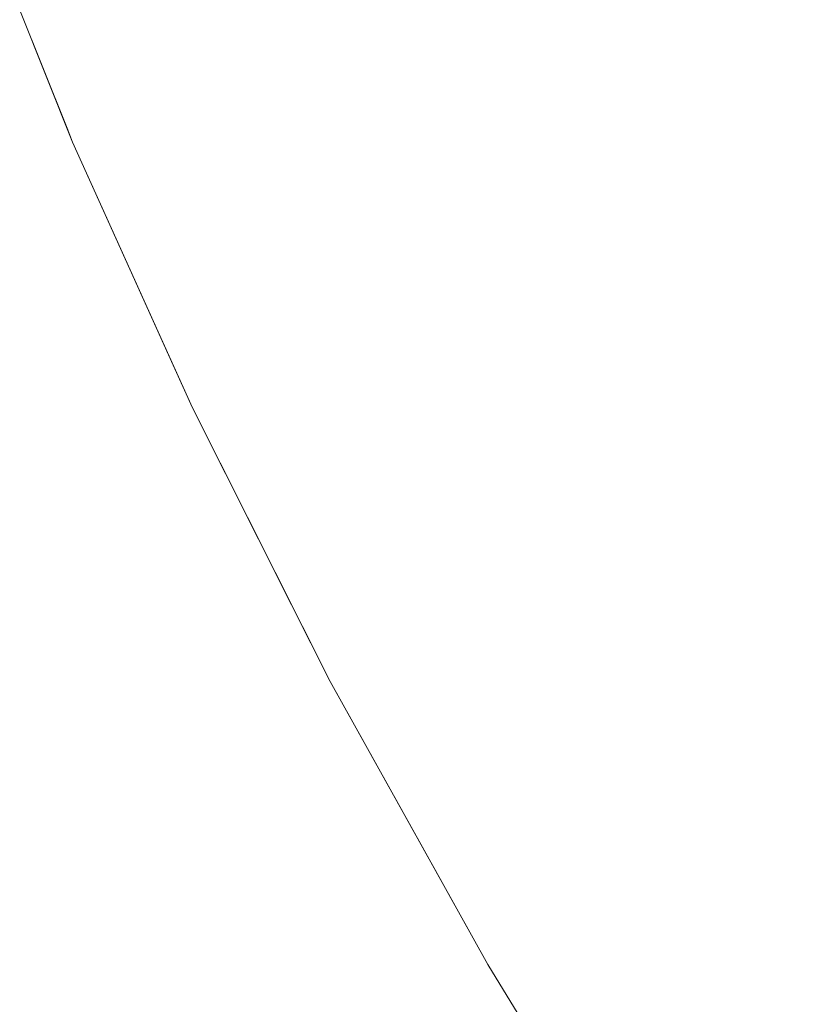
# Model space of a CAD drawing. Header units: centimetres. Extents: x -62 to 63, y 4 to 6.
# Tile 8 of 256: x -62.08317 to -62.07715, y 4.27575 to 4.28332. Entities that reach past the tile are written whole.
import ezdxf

# ---------------------------------------------------------------- set-up
doc = ezdxf.new("R2010")
doc.units = ezdxf.units.CM
doc.header["$LTSCALE"] = 2.54
doc.layers.add('Lucido design-1', color=7, linetype='Continuous')

# ---------------------------------------------------------------- blocks, each defined once
blk = doc.blocks.new('Gruppo-4-1')
at = {"color": 7, "linetype": 'Continuous', "lineweight": 9}
for points, invisible_edges in [([(-62.0773426, 4.2829005, -2276.3005536), (-62.077706, 4.2837816, -2276.3005536), (-62.078453, 4.2837273, -2276.3020649), (-62.0780884, 4.2828433, -2276.3020649)], 15), ([(-62.0780884, 4.2828433, -2276.9422751), (-62.078453, 4.2837273, -2276.9422751), (-62.077706, 4.2837816, -2276.9437864), (-62.0773426, 4.2829005, -2276.9437864)], 15), ([(-62.0765442, 4.2829616, -2276.29905), (-62.0769063, 4.2838397, -2276.29905), (-62.077706, 4.2837816, -2276.3005536), (-62.0773426, 4.2829005, -2276.3005536)], 15), ([(-62.0773426, 4.2829005, -2276.9437864), (-62.077706, 4.2837816, -2276.9437864), (-62.0769063, 4.2838397, -2276.94529), (-62.0765442, 4.2829616, -2276.94529)], 15), ([(-62.0780884, 4.2828433, -2276.3020649), (-62.078453, 4.2837273, -2276.3020649), (-62.0791469, 4.2836769, -2276.3035833), (-62.0787812, 4.2827902, -2276.3035833)], 15), ([(-62.0787812, 4.2827902, -2276.9407566), (-62.0791469, 4.2836769, -2276.9407566), (-62.078453, 4.2837273, -2276.9422751), (-62.0780884, 4.2828433, -2276.9422751)], 15), ([(-62.0794203, 4.2827412, -2276.3051085), (-62.0797871, 4.2836305, -2276.3051085), (-62.0803732, 4.2835879, -2276.3066398), (-62.0800055, 4.2826964, -2276.3066398)], 15), ([(-62.0800055, 4.2826964, -2276.9377002), (-62.0803732, 4.2835879, -2276.9377002), (-62.0797871, 4.2836305, -2276.9392315), (-62.0794203, 4.2827412, -2276.9392315)], 15), ([(-62.0787812, 4.2827902, -2276.3035833), (-62.0791469, 4.2836769, -2276.3035833), (-62.0797871, 4.2836305, -2276.3051085), (-62.0794203, 4.2827412, -2276.3051085)], 15), ([(-62.0794203, 4.2827412, -2276.9392315), (-62.0797871, 4.2836305, -2276.9392315), (-62.0791469, 4.2836769, -2276.9407566), (-62.0787812, 4.2827902, -2276.9407566)], 15), ([(-62.0800055, 4.2826964, -2276.3066398), (-62.0803732, 4.2835879, -2276.3066398), (-62.0809048, 4.2835493, -2276.3081767), (-62.0805362, 4.2826557, -2276.3081767)], 15), ([(-62.0805362, 4.2826557, -2276.9361633), (-62.0809048, 4.2835493, -2276.9361633), (-62.0803732, 4.2835879, -2276.9377002), (-62.0800055, 4.2826964, -2276.9377002)], 15), ([(-62.0814329, 4.282587, -2276.3112651), (-62.0818028, 4.2834841, -2276.3112651), (-62.0821687, 4.2834575, -2276.3128155), (-62.0817981, 4.282559, -2276.3128155)], 15), ([(-62.0817981, 4.282559, -2276.9315244), (-62.0821687, 4.2834575, -2276.9315244), (-62.0818028, 4.2834841, -2276.9330749), (-62.0814329, 4.282587, -2276.9330749)], 15), ([(-62.0810121, 4.2826192, -2276.3097186), (-62.0813814, 4.2835147, -2276.3097186), (-62.0818028, 4.2834841, -2276.3112651), (-62.0814329, 4.282587, -2276.3112651)], 15), ([(-62.0814329, 4.282587, -2276.9330749), (-62.0818028, 4.2834841, -2276.9330749), (-62.0813814, 4.2835147, -2276.9346213), (-62.0810121, 4.2826192, -2276.9346213)], 15), ([(-62.0805362, 4.2826557, -2276.3081767), (-62.0809048, 4.2835493, -2276.3081767), (-62.0813814, 4.2835147, -2276.3097186), (-62.0810121, 4.2826192, -2276.3097186)], 15), ([(-62.0810121, 4.2826192, -2276.9346213), (-62.0813814, 4.2835147, -2276.9346213), (-62.0809048, 4.2835493, -2276.9361633), (-62.0805362, 4.2826557, -2276.9361633)], 15), ([(-62.0825586, 4.2825007, -2276.317485), (-62.0829303, 4.2834022, -2276.317485), (-62.0830717, 4.2833919, -2276.3190457), (-62.0826997, 4.2824899, -2276.3190457)], 15), ([(-62.0826997, 4.2824899, -2276.9252942), (-62.0830717, 4.2833919, -2276.9252942), (-62.0829303, 4.2834022, -2276.9268549), (-62.0825586, 4.2825007, -2276.9268549)], 15), ([(-62.0823612, 4.2825159, -2276.3159261), (-62.0827326, 4.2834165, -2276.3159261), (-62.0829303, 4.2834022, -2276.317485), (-62.0825586, 4.2825007, -2276.317485)], 15), ([(-62.0825586, 4.2825007, -2276.9268549), (-62.0829303, 4.2834022, -2276.9268549), (-62.0827326, 4.2834165, -2276.9284139), (-62.0823612, 4.2825159, -2276.9284139)], 15), ([(-62.0821076, 4.2825353, -2276.3143694), (-62.0824787, 4.283435, -2276.3143694), (-62.0827326, 4.2834165, -2276.3159261), (-62.0823612, 4.2825159, -2276.3159261)], 15), ([(-62.0823612, 4.2825159, -2276.9284139), (-62.0827326, 4.2834165, -2276.9284139), (-62.0824787, 4.283435, -2276.9299706), (-62.0821076, 4.2825353, -2276.9299706)], 15), ([(-62.0817981, 4.282559, -2276.3128155), (-62.0821687, 4.2834575, -2276.3128155), (-62.0824787, 4.283435, -2276.3143694), (-62.0821076, 4.2825353, -2276.3143694)], 15), ([(-62.0821076, 4.2825353, -2276.9299706), (-62.0824787, 4.283435, -2276.9299706), (-62.0821687, 4.2834575, -2276.9315244), (-62.0817981, 4.282559, -2276.9315244)], 15), ([(-62.0827844, 4.2824834, -2276.3206076), (-62.0831565, 4.2833858, -2276.3206076), (-62.0831744, 4.2833879, -2276.32217), (-62.0828105, 4.2824821, -2276.32217)], 11), ([(-62.0828105, 4.2824821, -2276.32217), (-62.0831744, 4.2833879, -2276.32217), (-62.0831744, 4.2833879, -2276.92217), (-62.0827676, 4.2823753, -2276.92217)], 10), ([(-62.0827676, 4.2823753, -2276.92217), (-62.0831744, 4.2833879, -2276.92217), (-62.0831565, 4.2833858, -2276.9237324), (-62.0827844, 4.2824834, -2276.9237324)], 14), ([(-62.0826997, 4.2824899, -2276.3190457), (-62.0830717, 4.2833919, -2276.3190457), (-62.0831565, 4.2833858, -2276.3206076), (-62.0827844, 4.2824834, -2276.3206076)], 15), ([(-62.0827844, 4.2824834, -2276.9237324), (-62.0831565, 4.2833858, -2276.9237324), (-62.0830717, 4.2833919, -2276.9252942), (-62.0826997, 4.2824899, -2276.9252942)], 15), ([(-62.0773426, 4.2829005, -2276.3005536), (-62.0769572, 4.282014, -2276.3005536), (-62.0761602, 4.2820783, -2276.29905), (-62.0765442, 4.2829616, -2276.29905)], 15), ([(-62.0765442, 4.2829616, -2276.94529), (-62.0761602, 4.2820783, -2276.94529), (-62.0769572, 4.282014, -2276.9437864), (-62.0773426, 4.2829005, -2276.9437864)], 15), ([(-62.0780884, 4.2828433, -2276.3020649), (-62.0777017, 4.2819539, -2276.3020649), (-62.0769572, 4.282014, -2276.3005536), (-62.0773426, 4.2829005, -2276.3005536)], 15), ([(-62.0773426, 4.2829005, -2276.9437864), (-62.0769572, 4.282014, -2276.9437864), (-62.0777017, 4.2819539, -2276.9422751), (-62.0780884, 4.2828433, -2276.9422751)], 15), ([(-62.0787812, 4.2827902, -2276.3035833), (-62.0783933, 4.2818981, -2276.3035833), (-62.0777017, 4.2819539, -2276.3020649), (-62.0780884, 4.2828433, -2276.3020649)], 15), ([(-62.0780884, 4.2828433, -2276.9422751), (-62.0777017, 4.2819539, -2276.9422751), (-62.0783933, 4.2818981, -2276.9407566), (-62.0787812, 4.2827902, -2276.9407566)], 15), ([(-62.0800055, 4.2826964, -2276.3066398), (-62.0796156, 4.2817995, -2276.3066398), (-62.0790314, 4.2818466, -2276.3051085), (-62.0794203, 4.2827412, -2276.3051085)], 15), ([(-62.0794203, 4.2827412, -2276.9392315), (-62.0790314, 4.2818466, -2276.9392315), (-62.0796156, 4.2817995, -2276.9377002), (-62.0800055, 4.2826964, -2276.9377002)], 15), ([(-62.0794203, 4.2827412, -2276.3051085), (-62.0790314, 4.2818466, -2276.3051085), (-62.0783933, 4.2818981, -2276.3035833), (-62.0787812, 4.2827902, -2276.3035833)], 15), ([(-62.0787812, 4.2827902, -2276.9407566), (-62.0783933, 4.2818981, -2276.9407566), (-62.0790314, 4.2818466, -2276.9392315), (-62.0794203, 4.2827412, -2276.9392315)], 15), ([(-62.0810121, 4.2826192, -2276.3097186), (-62.0806205, 4.2817184, -2276.3097186), (-62.0801454, 4.2817567, -2276.3081767), (-62.0805362, 4.2826557, -2276.3081767)], 15), ([(-62.0805362, 4.2826557, -2276.9361633), (-62.0801454, 4.2817567, -2276.9361633), (-62.0806205, 4.2817184, -2276.9346213), (-62.0810121, 4.2826192, -2276.9346213)], 15), ([(-62.0805362, 4.2826557, -2276.3081767), (-62.0801454, 4.2817567, -2276.3081767), (-62.0796156, 4.2817995, -2276.3066398), (-62.0800055, 4.2826964, -2276.3066398)], 15), ([(-62.0800055, 4.2826964, -2276.9377002), (-62.0796156, 4.2817995, -2276.9377002), (-62.0801454, 4.2817567, -2276.9361633), (-62.0805362, 4.2826557, -2276.9361633)], 15), ([(-62.0817981, 4.282559, -2276.3128155), (-62.0814051, 4.2816551, -2276.3128155), (-62.0810405, 4.2816845, -2276.3112651), (-62.0814329, 4.282587, -2276.3112651)], 15), ([(-62.0814329, 4.282587, -2276.9330749), (-62.0810405, 4.2816845, -2276.9330749), (-62.0814051, 4.2816551, -2276.9315244), (-62.0817981, 4.282559, -2276.9315244)], 15), ([(-62.0814329, 4.282587, -2276.3112651), (-62.0810405, 4.2816845, -2276.3112651), (-62.0806205, 4.2817184, -2276.3097186), (-62.0810121, 4.2826192, -2276.3097186)], 15), ([(-62.0810121, 4.2826192, -2276.9346213), (-62.0806205, 4.2817184, -2276.9346213), (-62.0810405, 4.2816845, -2276.9330749), (-62.0814329, 4.282587, -2276.9330749)], 15), ([(-62.0826997, 4.2824899, -2276.3190457), (-62.0823051, 4.2815824, -2276.3190457), (-62.0821643, 4.2815938, -2276.317485), (-62.0825586, 4.2825007, -2276.317485)], 15), ([(-62.0825586, 4.2825007, -2276.9268549), (-62.0821643, 4.2815938, -2276.9268549), (-62.0823051, 4.2815824, -2276.9252942), (-62.0826997, 4.2824899, -2276.9252942)], 15), ([(-62.0825586, 4.2825007, -2276.317485), (-62.0821643, 4.2815938, -2276.317485), (-62.0819672, 4.2816097, -2276.3159261), (-62.0823612, 4.2825159, -2276.3159261)], 15), ([(-62.0823612, 4.2825159, -2276.9284139), (-62.0819672, 4.2816097, -2276.9284139), (-62.0821643, 4.2815938, -2276.9268549), (-62.0825586, 4.2825007, -2276.9268549)], 15), ([(-62.0823612, 4.2825159, -2276.3159261), (-62.0819672, 4.2816097, -2276.3159261), (-62.0817141, 4.2816301, -2276.3143694), (-62.0821076, 4.2825353, -2276.3143694)], 15), ([(-62.0821076, 4.2825353, -2276.9299706), (-62.0817141, 4.2816301, -2276.9299706), (-62.0819672, 4.2816097, -2276.9284139), (-62.0823612, 4.2825159, -2276.9284139)], 15), ([(-62.0821076, 4.2825353, -2276.3143694), (-62.0817141, 4.2816301, -2276.3143694), (-62.0814051, 4.2816551, -2276.3128155), (-62.0817981, 4.282559, -2276.3128155)], 15), ([(-62.0817981, 4.282559, -2276.9315244), (-62.0814051, 4.2816551, -2276.9315244), (-62.0817141, 4.2816301, -2276.9299706), (-62.0821076, 4.2825353, -2276.9299706)], 15), ([(-62.0828105, 4.2824821, -2276.32217), (-62.0827676, 4.2823753, -2276.32217), (-62.0823897, 4.2815756, -2276.3206076), (-62.0827844, 4.2824834, -2276.3206076)], 14), ([(-62.0827676, 4.2823753, -2276.92217), (-62.0827676, 4.2823753, -2276.32217), (-62.0828105, 4.2824821, -2276.32217)], 9), ([(-62.0827844, 4.2824834, -2276.3206076), (-62.0823897, 4.2815756, -2276.3206076), (-62.0823051, 4.2815824, -2276.3190457), (-62.0826997, 4.2824899, -2276.3190457)], 15), ([(-62.0826997, 4.2824899, -2276.9252942), (-62.0823051, 4.2815824, -2276.9252942), (-62.0823897, 4.2815756, -2276.9237324), (-62.0827844, 4.2824834, -2276.9237324)], 15), ([(-62.0827844, 4.2824834, -2276.9237324), (-62.0823897, 4.2815756, -2276.9237324), (-62.0827676, 4.2823753, -2276.92217)], 11), ([(-62.0819721, 4.2806624, -2276.3206076), (-62.0823897, 4.2815756, -2276.3206076), (-62.0827676, 4.2823753, -2276.32217), (-62.0819945, 4.2806626, -2276.32217)], 11), ([(-62.0827676, 4.2823753, -2276.92217), (-62.081847, 4.2803359, -2276.92217), (-62.081847, 4.2803359, -2276.32217), (-62.0819945, 4.2806626, -2276.32217)], 10), ([(-62.0819945, 4.2806626, -2276.32217), (-62.0827676, 4.2823753, -2276.32217), (-62.0827676, 4.2823753, -2276.92217)], 10), ([(-62.081847, 4.2803359, -2276.92217), (-62.0827676, 4.2823753, -2276.92217), (-62.0823897, 4.2815756, -2276.9237324), (-62.0819721, 4.2806624, -2276.9237324)], 14), ([(-62.0765494, 4.2811223, -2276.3005536), (-62.0769572, 4.282014, -2276.3005536), (-62.0777017, 4.2819539, -2276.3020649), (-62.0772926, 4.2810593, -2276.3020649)], 15), ([(-62.0772926, 4.2810593, -2276.9422751), (-62.0777017, 4.2819539, -2276.9422751), (-62.0769572, 4.282014, -2276.9437864), (-62.0765494, 4.2811223, -2276.9437864)], 15), ([(-62.0779829, 4.2810007, -2276.3035833), (-62.0783933, 4.2818981, -2276.3035833), (-62.0790314, 4.2818466, -2276.3051085), (-62.0786199, 4.2809467, -2276.3051085)], 15), ([(-62.0786199, 4.2809467, -2276.9392315), (-62.0790314, 4.2818466, -2276.9392315), (-62.0783933, 4.2818981, -2276.9407566), (-62.0779829, 4.2810007, -2276.9407566)], 15), ([(-62.0772926, 4.2810593, -2276.3020649), (-62.0777017, 4.2819539, -2276.3020649), (-62.0783933, 4.2818981, -2276.3035833), (-62.0779829, 4.2810007, -2276.3035833)], 15), ([(-62.0779829, 4.2810007, -2276.9407566), (-62.0783933, 4.2818981, -2276.9407566), (-62.0777017, 4.2819539, -2276.9422751), (-62.0772926, 4.2810593, -2276.9422751)], 15), ([(-62.0786199, 4.2809467, -2276.3051085), (-62.0790314, 4.2818466, -2276.3051085), (-62.0796156, 4.2817995, -2276.3066398), (-62.079203, 4.2808973, -2276.3066398)], 15), ([(-62.079203, 4.2808973, -2276.9377002), (-62.0796156, 4.2817995, -2276.9377002), (-62.0790314, 4.2818466, -2276.9392315), (-62.0786199, 4.2809467, -2276.9392315)], 15), ([(-62.0797318, 4.2808524, -2276.3081767), (-62.0801454, 4.2817567, -2276.3081767), (-62.0806205, 4.2817184, -2276.3097186), (-62.0802061, 4.2808122, -2276.3097186)], 15), ([(-62.0802061, 4.2808122, -2276.9346213), (-62.0806205, 4.2817184, -2276.9346213), (-62.0801454, 4.2817567, -2276.9361633), (-62.0797318, 4.2808524, -2276.9361633)], 15), ([(-62.079203, 4.2808973, -2276.3066398), (-62.0796156, 4.2817995, -2276.3066398), (-62.0801454, 4.2817567, -2276.3081767), (-62.0797318, 4.2808524, -2276.3081767)], 15), ([(-62.0797318, 4.2808524, -2276.9361633), (-62.0801454, 4.2817567, -2276.9361633), (-62.0796156, 4.2817995, -2276.9377002), (-62.079203, 4.2808973, -2276.9377002)], 15), ([(-62.0806253, 4.2807766, -2276.3112651), (-62.0810405, 4.2816845, -2276.3112651), (-62.0814051, 4.2816551, -2276.3128155), (-62.0809893, 4.2807458, -2276.3128155)], 15), ([(-62.0809893, 4.2807458, -2276.9315244), (-62.0814051, 4.2816551, -2276.9315244), (-62.0810405, 4.2816845, -2276.9330749), (-62.0806253, 4.2807766, -2276.9330749)], 15), ([(-62.0802061, 4.2808122, -2276.3097186), (-62.0806205, 4.2817184, -2276.3097186), (-62.0810405, 4.2816845, -2276.3112651), (-62.0806253, 4.2807766, -2276.3112651)], 15), ([(-62.0806253, 4.2807766, -2276.9330749), (-62.0810405, 4.2816845, -2276.9330749), (-62.0806205, 4.2817184, -2276.9346213), (-62.0802061, 4.2808122, -2276.9346213)], 15), ([(-62.0817471, 4.2806815, -2276.317485), (-62.0821643, 4.2815938, -2276.317485), (-62.0823051, 4.2815824, -2276.3190457), (-62.0818877, 4.2806696, -2276.3190457)], 15), ([(-62.0818877, 4.2806696, -2276.9252942), (-62.0823051, 4.2815824, -2276.9252942), (-62.0821643, 4.2815938, -2276.9268549), (-62.0817471, 4.2806815, -2276.9268549)], 15), ([(-62.0815504, 4.2806982, -2276.3159261), (-62.0819672, 4.2816097, -2276.3159261), (-62.0821643, 4.2815938, -2276.317485), (-62.0817471, 4.2806815, -2276.317485)], 15), ([(-62.0817471, 4.2806815, -2276.9268549), (-62.0821643, 4.2815938, -2276.9268549), (-62.0819672, 4.2816097, -2276.9284139), (-62.0815504, 4.2806982, -2276.9284139)], 15), ([(-62.0812977, 4.2807196, -2276.3143694), (-62.0817141, 4.2816301, -2276.3143694), (-62.0819672, 4.2816097, -2276.3159261), (-62.0815504, 4.2806982, -2276.3159261)], 15), ([(-62.0815504, 4.2806982, -2276.9284139), (-62.0819672, 4.2816097, -2276.9284139), (-62.0817141, 4.2816301, -2276.9299706), (-62.0812977, 4.2807196, -2276.9299706)], 15), ([(-62.0809893, 4.2807458, -2276.3128155), (-62.0814051, 4.2816551, -2276.3128155), (-62.0817141, 4.2816301, -2276.3143694), (-62.0812977, 4.2807196, -2276.3143694)], 15), ([(-62.0812977, 4.2807196, -2276.9299706), (-62.0817141, 4.2816301, -2276.9299706), (-62.0814051, 4.2816551, -2276.9315244), (-62.0809893, 4.2807458, -2276.9315244)], 15), ([(-62.0818877, 4.2806696, -2276.3190457), (-62.0823051, 4.2815824, -2276.3190457), (-62.0823897, 4.2815756, -2276.3206076), (-62.0819721, 4.2806624, -2276.3206076)], 15), ([(-62.0819721, 4.2806624, -2276.9237324), (-62.0823897, 4.2815756, -2276.9237324), (-62.0823051, 4.2815824, -2276.9252942), (-62.0818877, 4.2806696, -2276.9252942)], 15), ([(-62.0779829, 4.2810007, -2276.3035833), (-62.0775495, 4.2800981, -2276.3035833), (-62.0768605, 4.2801594, -2276.3020649), (-62.0772926, 4.2810593, -2276.3020649)], 15), ([(-62.0772926, 4.2810593, -2276.9422751), (-62.0768605, 4.2801594, -2276.9422751), (-62.0775495, 4.2800981, -2276.9407566), (-62.0779829, 4.2810007, -2276.9407566)], 15), ([(-62.0772926, 4.2810593, -2276.3020649), (-62.0768605, 4.2801594, -2276.3020649), (-62.0761187, 4.2802254, -2276.3005536), (-62.0765494, 4.2811223, -2276.3005536)], 15), ([(-62.0765494, 4.2811223, -2276.9437864), (-62.0761187, 4.2802254, -2276.9437864), (-62.0768605, 4.2801594, -2276.9422751), (-62.0772926, 4.2810593, -2276.9422751)], 15), ([(-62.0786199, 4.2809467, -2276.3051085), (-62.0781853, 4.2800416, -2276.3051085), (-62.0775495, 4.2800981, -2276.3035833), (-62.0779829, 4.2810007, -2276.3035833)], 15), ([(-62.0779829, 4.2810007, -2276.9407566), (-62.0775495, 4.2800981, -2276.9407566), (-62.0781853, 4.2800416, -2276.9392315), (-62.0786199, 4.2809467, -2276.9392315)], 15), ([(-62.079203, 4.2808973, -2276.3066398), (-62.0787673, 4.2799898, -2276.3066398), (-62.0781853, 4.2800416, -2276.3051085), (-62.0786199, 4.2809467, -2276.3051085)], 15), ([(-62.0786199, 4.2809467, -2276.9392315), (-62.0781853, 4.2800416, -2276.9392315), (-62.0787673, 4.2799898, -2276.9377002), (-62.079203, 4.2808973, -2276.9377002)], 15), ([(-62.0802061, 4.2808122, -2276.3097186), (-62.0797684, 4.2799007, -2276.3097186), (-62.0792951, 4.2799428, -2276.3081767), (-62.0797318, 4.2808524, -2276.3081767)], 15), ([(-62.0797318, 4.2808524, -2276.9361633), (-62.0792951, 4.2799428, -2276.9361633), (-62.0797684, 4.2799007, -2276.9346213), (-62.0802061, 4.2808122, -2276.9346213)], 15), ([(-62.0797318, 4.2808524, -2276.3081767), (-62.0792951, 4.2799428, -2276.3081767), (-62.0787673, 4.2799898, -2276.3066398), (-62.079203, 4.2808973, -2276.3066398)], 15), ([(-62.079203, 4.2808973, -2276.9377002), (-62.0787673, 4.2799898, -2276.9377002), (-62.0792951, 4.2799428, -2276.9361633), (-62.0797318, 4.2808524, -2276.9361633)], 15), ([(-62.0809893, 4.2807458, -2276.3128155), (-62.0805501, 4.2798312, -2276.3128155), (-62.0801869, 4.2798635, -2276.3112651), (-62.0806253, 4.2807766, -2276.3112651)], 15), ([(-62.0806253, 4.2807766, -2276.9330749), (-62.0801869, 4.2798635, -2276.9330749), (-62.0805501, 4.2798312, -2276.9315244), (-62.0809893, 4.2807458, -2276.9315244)], 15), ([(-62.0806253, 4.2807766, -2276.3112651), (-62.0801869, 4.2798635, -2276.3112651), (-62.0797684, 4.2799007, -2276.3097186), (-62.0802061, 4.2808122, -2276.3097186)], 15), ([(-62.0802061, 4.2808122, -2276.9346213), (-62.0797684, 4.2799007, -2276.9346213), (-62.0801869, 4.2798635, -2276.9330749), (-62.0806253, 4.2807766, -2276.9330749)], 15), ([(-62.0818877, 4.2806696, -2276.3190457), (-62.0814468, 4.2797514, -2276.3190457), (-62.0813065, 4.2797639, -2276.317485), (-62.0817471, 4.2806815, -2276.317485)], 15), ([(-62.0817471, 4.2806815, -2276.9268549), (-62.0813065, 4.2797639, -2276.9268549), (-62.0814468, 4.2797514, -2276.9252942), (-62.0818877, 4.2806696, -2276.9252942)], 15), ([(-62.0817471, 4.2806815, -2276.317485), (-62.0813065, 4.2797639, -2276.317485), (-62.0811101, 4.2797814, -2276.3159261), (-62.0815504, 4.2806982, -2276.3159261)], 15), ([(-62.0815504, 4.2806982, -2276.9284139), (-62.0811101, 4.2797814, -2276.9284139), (-62.0813065, 4.2797639, -2276.9268549), (-62.0817471, 4.2806815, -2276.9268549)], 15), ([(-62.0815504, 4.2806982, -2276.3159261), (-62.0811101, 4.2797814, -2276.3159261), (-62.080858, 4.2798038, -2276.3143694), (-62.0812977, 4.2807196, -2276.3143694)], 15), ([(-62.0812977, 4.2807196, -2276.9299706), (-62.080858, 4.2798038, -2276.9299706), (-62.0811101, 4.2797814, -2276.9284139), (-62.0815504, 4.2806982, -2276.9284139)], 15), ([(-62.0812977, 4.2807196, -2276.3143694), (-62.080858, 4.2798038, -2276.3143694), (-62.0805501, 4.2798312, -2276.3128155), (-62.0809893, 4.2807458, -2276.3128155)], 15), ([(-62.0809893, 4.2807458, -2276.9315244), (-62.0805501, 4.2798312, -2276.9315244), (-62.080858, 4.2798038, -2276.9299706), (-62.0812977, 4.2807196, -2276.9299706)], 15), ([(-62.0819945, 4.2806626, -2276.32217), (-62.081847, 4.2803359, -2276.32217), (-62.081531, 4.2797439, -2276.3206076), (-62.0819721, 4.2806624, -2276.3206076)], 14), ([(-62.0819721, 4.2806624, -2276.3206076), (-62.081531, 4.2797439, -2276.3206076), (-62.0814468, 4.2797514, -2276.3190457), (-62.0818877, 4.2806696, -2276.3190457)], 15), ([(-62.0818877, 4.2806696, -2276.9252942), (-62.0814468, 4.2797514, -2276.9252942), (-62.081531, 4.2797439, -2276.9237324), (-62.0819721, 4.2806624, -2276.9237324)], 15), ([(-62.0819721, 4.2806624, -2276.9237324), (-62.081531, 4.2797439, -2276.9237324), (-62.081847, 4.2803359, -2276.92217)], 11), ([(-62.0810662, 4.2788202, -2276.3206076), (-62.081531, 4.2797439, -2276.3206076), (-62.081847, 4.2803359, -2276.32217), (-62.0810853, 4.278822, -2276.32217)], 11), ([(-62.081847, 4.2803359, -2276.92217), (-62.0807892, 4.2782336, -2276.92217), (-62.0807892, 4.2782336, -2276.32217), (-62.0810853, 4.278822, -2276.32217)], 10), ([(-62.0810853, 4.278822, -2276.32217), (-62.081847, 4.2803359, -2276.32217), (-62.081847, 4.2803359, -2276.92217)], 10), ([(-62.0807892, 4.2782336, -2276.92217), (-62.081847, 4.2803359, -2276.92217), (-62.081531, 4.2797439, -2276.9237324), (-62.0810662, 4.2788202, -2276.9237324)], 14), ([(-62.0764051, 4.2792544, -2276.3020649), (-62.0768605, 4.2801594, -2276.3020649), (-62.0775495, 4.2800981, -2276.3035833), (-62.0770927, 4.2791904, -2276.3035833)], 15), ([(-62.0770927, 4.2791904, -2276.9407566), (-62.0775495, 4.2800981, -2276.9407566), (-62.0768605, 4.2801594, -2276.9422751), (-62.0764051, 4.2792544, -2276.9422751)], 15), ([(-62.0770927, 4.2791904, -2276.3035833), (-62.0775495, 4.2800981, -2276.3035833), (-62.0781853, 4.2800416, -2276.3051085), (-62.0777272, 4.2791313, -2276.3051085)], 15), ([(-62.0777272, 4.2791313, -2276.9392315), (-62.0781853, 4.2800416, -2276.9392315), (-62.0775495, 4.2800981, -2276.9407566), (-62.0770927, 4.2791904, -2276.9407566)], 15), ([(-62.0777272, 4.2791313, -2276.3051085), (-62.0781853, 4.2800416, -2276.3051085), (-62.0787673, 4.2799898, -2276.3066398), (-62.078308, 4.2790771, -2276.3066398)], 15), ([(-62.078308, 4.2790771, -2276.9377002), (-62.0787673, 4.2799898, -2276.9377002), (-62.0781853, 4.2800416, -2276.9392315), (-62.0777272, 4.2791313, -2276.9392315)], 15), ([(-62.0788348, 4.2790281, -2276.3081767), (-62.0792951, 4.2799428, -2276.3081767), (-62.0797684, 4.2799007, -2276.3097186), (-62.0793071, 4.2789841, -2276.3097186)], 15), ([(-62.0793071, 4.2789841, -2276.9346213), (-62.0797684, 4.2799007, -2276.9346213), (-62.0792951, 4.2799428, -2276.9361633), (-62.0788348, 4.2790281, -2276.9361633)], 15), ([(-62.078308, 4.2790771, -2276.3066398), (-62.0787673, 4.2799898, -2276.3066398), (-62.0792951, 4.2799428, -2276.3081767), (-62.0788348, 4.2790281, -2276.3081767)], 15), ([(-62.0788348, 4.2790281, -2276.9361633), (-62.0792951, 4.2799428, -2276.9361633), (-62.0787673, 4.2799898, -2276.9377002), (-62.078308, 4.2790771, -2276.9377002)], 15), ([(-62.0797247, 4.2789452, -2276.3112651), (-62.0801869, 4.2798635, -2276.3112651), (-62.0805501, 4.2798312, -2276.3128155), (-62.0800873, 4.2789114, -2276.3128155)], 15), ([(-62.0800873, 4.2789114, -2276.9315244), (-62.0805501, 4.2798312, -2276.9315244), (-62.0801869, 4.2798635, -2276.9330749), (-62.0797247, 4.2789452, -2276.9330749)], 15), ([(-62.0793071, 4.2789841, -2276.3097186), (-62.0797684, 4.2799007, -2276.3097186), (-62.0801869, 4.2798635, -2276.3112651), (-62.0797247, 4.2789452, -2276.3112651)], 15), ([(-62.0797247, 4.2789452, -2276.9330749), (-62.0801869, 4.2798635, -2276.9330749), (-62.0797684, 4.2799007, -2276.9346213), (-62.0793071, 4.2789841, -2276.9346213)], 15), ([(-62.0806461, 4.2788593, -2276.3159261), (-62.0811101, 4.2797814, -2276.3159261), (-62.0813065, 4.2797639, -2276.317485), (-62.0808421, 4.2788411, -2276.317485)], 15), ([(-62.0808421, 4.2788411, -2276.9268549), (-62.0813065, 4.2797639, -2276.9268549), (-62.0811101, 4.2797814, -2276.9284139), (-62.0806461, 4.2788593, -2276.9284139)], 15), ([(-62.0803945, 4.2788828, -2276.3143694), (-62.080858, 4.2798038, -2276.3143694), (-62.0811101, 4.2797814, -2276.3159261), (-62.0806461, 4.2788593, -2276.3159261)], 15), ([(-62.0806461, 4.2788593, -2276.9284139), (-62.0811101, 4.2797814, -2276.9284139), (-62.080858, 4.2798038, -2276.9299706), (-62.0803945, 4.2788828, -2276.9299706)], 15), ([(-62.0800873, 4.2789114, -2276.3128155), (-62.0805501, 4.2798312, -2276.3128155), (-62.080858, 4.2798038, -2276.3143694), (-62.0803945, 4.2788828, -2276.3143694)], 15), ([(-62.0803945, 4.2788828, -2276.9299706), (-62.080858, 4.2798038, -2276.9299706), (-62.0805501, 4.2798312, -2276.9315244), (-62.0800873, 4.2789114, -2276.9315244)], 15), ([(-62.0809821, 4.278828, -2276.3190457), (-62.0814468, 4.2797514, -2276.3190457), (-62.081531, 4.2797439, -2276.3206076), (-62.0810662, 4.2788202, -2276.3206076)], 15), ([(-62.0810662, 4.2788202, -2276.9237324), (-62.081531, 4.2797439, -2276.9237324), (-62.0814468, 4.2797514, -2276.9252942), (-62.0809821, 4.278828, -2276.9252942)], 15), ([(-62.0808421, 4.2788411, -2276.317485), (-62.0813065, 4.2797639, -2276.317485), (-62.0814468, 4.2797514, -2276.3190457), (-62.0809821, 4.278828, -2276.3190457)], 15), ([(-62.0809821, 4.278828, -2276.9252942), (-62.0814468, 4.2797514, -2276.9252942), (-62.0813065, 4.2797639, -2276.9268549), (-62.0808421, 4.2788411, -2276.9268549)], 15), ([(-62.0777272, 4.2791313, -2276.3051085), (-62.0772451, 4.2782159, -2276.3051085), (-62.076612, 4.2782776, -2276.3035833), (-62.0770927, 4.2791904, -2276.3035833)], 15), ([(-62.0770927, 4.2791904, -2276.9407566), (-62.076612, 4.2782776, -2276.9407566), (-62.0772451, 4.2782159, -2276.9392315), (-62.0777272, 4.2791313, -2276.9392315)], 15), ([(-62.078308, 4.2790771, -2276.3066398), (-62.0778247, 4.2781594, -2276.3066398), (-62.0772451, 4.2782159, -2276.3051085), (-62.0777272, 4.2791313, -2276.3051085)], 15), ([(-62.0777272, 4.2791313, -2276.9392315), (-62.0772451, 4.2782159, -2276.9392315), (-62.0778247, 4.2781594, -2276.9377002), (-62.078308, 4.2790771, -2276.9377002)], 15), ([(-62.0793071, 4.2789841, -2276.3097186), (-62.0788217, 4.2780623, -2276.3097186), (-62.0783504, 4.2781082, -2276.3081767), (-62.0788348, 4.2790281, -2276.3081767)], 15), ([(-62.0788348, 4.2790281, -2276.9361633), (-62.0783504, 4.2781082, -2276.9361633), (-62.0788217, 4.2780623, -2276.9346213), (-62.0793071, 4.2789841, -2276.9346213)], 15), ([(-62.0788348, 4.2790281, -2276.3081767), (-62.0783504, 4.2781082, -2276.3081767), (-62.0778247, 4.2781594, -2276.3066398), (-62.078308, 4.2790771, -2276.3066398)], 15), ([(-62.078308, 4.2790771, -2276.9377002), (-62.0778247, 4.2781594, -2276.9377002), (-62.0783504, 4.2781082, -2276.9361633), (-62.0788348, 4.2790281, -2276.9361633)], 15), ([(-62.0800873, 4.2789114, -2276.3128155), (-62.0796002, 4.2779865, -2276.3128155), (-62.0792384, 4.2780217, -2276.3112651), (-62.0797247, 4.2789452, -2276.3112651)], 15), ([(-62.0797247, 4.2789452, -2276.9330749), (-62.0792384, 4.2780217, -2276.9330749), (-62.0796002, 4.2779865, -2276.9315244), (-62.0800873, 4.2789114, -2276.9315244)], 15), ([(-62.0797247, 4.2789452, -2276.3112651), (-62.0792384, 4.2780217, -2276.3112651), (-62.0788217, 4.2780623, -2276.3097186), (-62.0793071, 4.2789841, -2276.3097186)], 15), ([(-62.0793071, 4.2789841, -2276.9346213), (-62.0788217, 4.2780623, -2276.9346213), (-62.0792384, 4.2780217, -2276.9330749), (-62.0797247, 4.2789452, -2276.9330749)], 15), ([(-62.0806461, 4.2788593, -2276.3159261), (-62.0801579, 4.2779321, -2276.3159261), (-62.0799067, 4.2779566, -2276.3143694), (-62.0803945, 4.2788828, -2276.3143694)], 15), ([(-62.0803945, 4.2788828, -2276.9299706), (-62.0799067, 4.2779566, -2276.9299706), (-62.0801579, 4.2779321, -2276.9284139), (-62.0806461, 4.2788593, -2276.9284139)], 15), ([(-62.0803945, 4.2788828, -2276.3143694), (-62.0799067, 4.2779566, -2276.3143694), (-62.0796002, 4.2779865, -2276.3128155), (-62.0800873, 4.2789114, -2276.3128155)], 15), ([(-62.0800873, 4.2789114, -2276.9315244), (-62.0796002, 4.2779865, -2276.9315244), (-62.0799067, 4.2779566, -2276.9299706), (-62.0803945, 4.2788828, -2276.9299706)], 15), ([(-62.0810853, 4.278822, -2276.32217), (-62.0807892, 4.2782336, -2276.32217), (-62.080577, 4.2778913, -2276.3206076), (-62.0810662, 4.2788202, -2276.3206076)], 14), ([(-62.0810662, 4.2788202, -2276.3206076), (-62.080577, 4.2778913, -2276.3206076), (-62.0804931, 4.2778995, -2276.3190457), (-62.0809821, 4.278828, -2276.3190457)], 15), ([(-62.0809821, 4.278828, -2276.9252942), (-62.0804931, 4.2778995, -2276.9252942), (-62.080577, 4.2778913, -2276.9237324), (-62.0810662, 4.2788202, -2276.9237324)], 15), ([(-62.0810662, 4.2788202, -2276.9237324), (-62.080577, 4.2778913, -2276.9237324), (-62.0807892, 4.2782336, -2276.92217)], 11), ([(-62.0809821, 4.278828, -2276.3190457), (-62.0804931, 4.2778995, -2276.3190457), (-62.0803534, 4.2779131, -2276.317485), (-62.0808421, 4.2788411, -2276.317485)], 15), ([(-62.0808421, 4.2788411, -2276.9268549), (-62.0803534, 4.2779131, -2276.9268549), (-62.0804931, 4.2778995, -2276.9252942), (-62.0809821, 4.278828, -2276.9252942)], 15), ([(-62.0808421, 4.2788411, -2276.317485), (-62.0803534, 4.2779131, -2276.317485), (-62.0801579, 4.2779321, -2276.3159261), (-62.0806461, 4.2788593, -2276.3159261)], 15), ([(-62.0806461, 4.2788593, -2276.9284139), (-62.0801579, 4.2779321, -2276.9284139), (-62.0803534, 4.2779131, -2276.9268549), (-62.0808421, 4.2788411, -2276.9268549)], 15), ([(-62.076107, 4.2773598, -2276.3035833), (-62.076612, 4.2782776, -2276.3035833), (-62.0772451, 4.2782159, -2276.3051085), (-62.0767387, 4.2772955, -2276.3051085)], 15), ([(-62.0767387, 4.2772955, -2276.9392315), (-62.0772451, 4.2782159, -2276.9392315), (-62.076612, 4.2782776, -2276.9407566), (-62.076107, 4.2773598, -2276.9407566)], 15), ([(-62.0800631, 4.2769574, -2276.3206076), (-62.080577, 4.2778913, -2276.3206076), (-62.0807892, 4.2782336, -2276.32217), (-62.0800799, 4.2769607, -2276.32217)], 11), ([(-62.0807892, 4.2782336, -2276.92217), (-62.0795784, 4.2760608, -2276.92217), (-62.0795784, 4.2760608, -2276.32217), (-62.0800799, 4.2769607, -2276.32217)], 10), ([(-62.0800799, 4.2769607, -2276.32217), (-62.0807892, 4.2782336, -2276.32217), (-62.0807892, 4.2782336, -2276.92217)], 10), ([(-62.0795784, 4.2760608, -2276.92217), (-62.0807892, 4.2782336, -2276.92217), (-62.080577, 4.2778913, -2276.9237324), (-62.0800631, 4.2769574, -2276.9237324)], 14), ([(-62.0767387, 4.2772955, -2276.3051085), (-62.0772451, 4.2782159, -2276.3051085), (-62.0778247, 4.2781594, -2276.3066398), (-62.077317, 4.2772367, -2276.3066398)], 15), ([(-62.077317, 4.2772367, -2276.9377002), (-62.0778247, 4.2781594, -2276.9377002), (-62.0772451, 4.2782159, -2276.9392315), (-62.0767387, 4.2772955, -2276.9392315)], 15), ([(-62.077317, 4.2772367, -2276.3066398), (-62.0778247, 4.2781594, -2276.3066398), (-62.0783504, 4.2781082, -2276.3081767), (-62.0778414, 4.2771834, -2276.3081767)], 15), ([(-62.0778414, 4.2771834, -2276.9361633), (-62.0783504, 4.2781082, -2276.9361633), (-62.0778247, 4.2781594, -2276.9377002), (-62.077317, 4.2772367, -2276.9377002)], 15), ([(-62.0783117, 4.2771355, -2276.3097186), (-62.0788217, 4.2780623, -2276.3097186), (-62.0792384, 4.2780217, -2276.3112651), (-62.0787275, 4.2770932, -2276.3112651)], 15), ([(-62.0787275, 4.2770932, -2276.9330749), (-62.0792384, 4.2780217, -2276.9330749), (-62.0788217, 4.2780623, -2276.9346213), (-62.0783117, 4.2771355, -2276.9346213)], 15), ([(-62.0778414, 4.2771834, -2276.3081767), (-62.0783504, 4.2781082, -2276.3081767), (-62.0788217, 4.2780623, -2276.3097186), (-62.0783117, 4.2771355, -2276.3097186)], 15), ([(-62.0783117, 4.2771355, -2276.9346213), (-62.0788217, 4.2780623, -2276.9346213), (-62.0783504, 4.2781082, -2276.9361633), (-62.0778414, 4.2771834, -2276.9361633)], 15), ([(-62.0790885, 4.2770565, -2276.3128155), (-62.0796002, 4.2779865, -2276.3128155), (-62.0799067, 4.2779566, -2276.3143694), (-62.0793943, 4.2770254, -2276.3143694)], 15), ([(-62.0793943, 4.2770254, -2276.9299706), (-62.0799067, 4.2779566, -2276.9299706), (-62.0796002, 4.2779865, -2276.9315244), (-62.0790885, 4.2770565, -2276.9315244)], 15), ([(-62.0787275, 4.2770932, -2276.3112651), (-62.0792384, 4.2780217, -2276.3112651), (-62.0796002, 4.2779865, -2276.3128155), (-62.0790885, 4.2770565, -2276.3128155)], 15), ([(-62.0790885, 4.2770565, -2276.9315244), (-62.0796002, 4.2779865, -2276.9315244), (-62.0792384, 4.2780217, -2276.9330749), (-62.0787275, 4.2770932, -2276.9330749)], 15), ([(-62.0799794, 4.2769659, -2276.3190457), (-62.0804931, 4.2778995, -2276.3190457), (-62.080577, 4.2778913, -2276.3206076), (-62.0800631, 4.2769574, -2276.3206076)], 15), ([(-62.0800631, 4.2769574, -2276.9237324), (-62.080577, 4.2778913, -2276.9237324), (-62.0804931, 4.2778995, -2276.9252942), (-62.0799794, 4.2769659, -2276.9252942)], 15), ([(-62.07984, 4.2769801, -2276.317485), (-62.0803534, 4.2779131, -2276.317485), (-62.0804931, 4.2778995, -2276.3190457), (-62.0799794, 4.2769659, -2276.3190457)], 15), ([(-62.0799794, 4.2769659, -2276.9252942), (-62.0804931, 4.2778995, -2276.9252942), (-62.0803534, 4.2779131, -2276.9268549), (-62.07984, 4.2769801, -2276.9268549)], 15), ([(-62.0796449, 4.2769999, -2276.3159261), (-62.0801579, 4.2779321, -2276.3159261), (-62.0803534, 4.2779131, -2276.317485), (-62.07984, 4.2769801, -2276.317485)], 15), ([(-62.07984, 4.2769801, -2276.9268549), (-62.0803534, 4.2779131, -2276.9268549), (-62.0801579, 4.2779321, -2276.9284139), (-62.0796449, 4.2769999, -2276.9284139)], 15), ([(-62.0793943, 4.2770254, -2276.3143694), (-62.0799067, 4.2779566, -2276.3143694), (-62.0801579, 4.2779321, -2276.3159261), (-62.0796449, 4.2769999, -2276.3159261)], 15), ([(-62.0796449, 4.2769999, -2276.9284139), (-62.0801579, 4.2779321, -2276.9284139), (-62.0799067, 4.2779566, -2276.9299706), (-62.0793943, 4.2770254, -2276.9299706)], 15), ([(-62.077317, 4.2772367, -2276.3066398), (-62.0767843, 4.2763091, -2276.3066398), (-62.0762074, 4.2763703, -2276.3051085), (-62.0767387, 4.2772955, -2276.3051085)], 15), ([(-62.0767387, 4.2772955, -2276.9392315), (-62.0762074, 4.2763703, -2276.9392315), (-62.0767843, 4.2763091, -2276.9377002), (-62.077317, 4.2772367, -2276.9377002)], 15), ([(-62.0778414, 4.2771834, -2276.3081767), (-62.0773076, 4.2762536, -2276.3081767), (-62.0767843, 4.2763091, -2276.3066398), (-62.077317, 4.2772367, -2276.3066398)], 15), ([(-62.077317, 4.2772367, -2276.9377002), (-62.0767843, 4.2763091, -2276.9377002), (-62.0773076, 4.2762536, -2276.9361633), (-62.0778414, 4.2771834, -2276.9361633)], 15), ([(-62.0787275, 4.2770932, -2276.3112651), (-62.0781916, 4.2761598, -2276.3112651), (-62.0777768, 4.2762038, -2276.3097186), (-62.0783117, 4.2771355, -2276.3097186)], 15), ([(-62.0783117, 4.2771355, -2276.9346213), (-62.0777768, 4.2762038, -2276.9346213), (-62.0781916, 4.2761598, -2276.9330749), (-62.0787275, 4.2770932, -2276.9330749)], 15), ([(-62.0783117, 4.2771355, -2276.3097186), (-62.0777768, 4.2762038, -2276.3097186), (-62.0773076, 4.2762536, -2276.3081767), (-62.0778414, 4.2771834, -2276.3081767)], 15), ([(-62.0778414, 4.2771834, -2276.9361633), (-62.0773076, 4.2762536, -2276.9361633), (-62.0777768, 4.2762038, -2276.9346213), (-62.0783117, 4.2771355, -2276.9346213)], 15), ([(-62.0793943, 4.2770254, -2276.3143694), (-62.0788568, 4.2760893, -2276.3143694), (-62.0785517, 4.2761216, -2276.3128155), (-62.0790885, 4.2770565, -2276.3128155)], 15), ([(-62.0790885, 4.2770565, -2276.9315244), (-62.0785517, 4.2761216, -2276.9315244), (-62.0788568, 4.2760893, -2276.9299706), (-62.0793943, 4.2770254, -2276.9299706)], 15), ([(-62.0790885, 4.2770565, -2276.3128155), (-62.0785517, 4.2761216, -2276.3128155), (-62.0781916, 4.2761598, -2276.3112651), (-62.0787275, 4.2770932, -2276.3112651)], 15), ([(-62.0787275, 4.2770932, -2276.9330749), (-62.0781916, 4.2761598, -2276.9330749), (-62.0785517, 4.2761216, -2276.9315244), (-62.0790885, 4.2770565, -2276.9315244)], 15), ([(-62.0799794, 4.2769659, -2276.3190457), (-62.0794405, 4.2760273, -2276.3190457), (-62.0793014, 4.2760421, -2276.317485), (-62.07984, 4.2769801, -2276.317485)], 15), ([(-62.07984, 4.2769801, -2276.9268549), (-62.0793014, 4.2760421, -2276.9268549), (-62.0794405, 4.2760273, -2276.9252942), (-62.0799794, 4.2769659, -2276.9252942)], 15), ([(-62.07984, 4.2769801, -2276.317485), (-62.0793014, 4.2760421, -2276.317485), (-62.0791068, 4.2760627, -2276.3159261), (-62.0796449, 4.2769999, -2276.3159261)], 15), ([(-62.0796449, 4.2769999, -2276.9284139), (-62.0791068, 4.2760627, -2276.9284139), (-62.0793014, 4.2760421, -2276.9268549), (-62.07984, 4.2769801, -2276.9268549)], 15), ([(-62.0796449, 4.2769999, -2276.3159261), (-62.0791068, 4.2760627, -2276.3159261), (-62.0788568, 4.2760893, -2276.3143694), (-62.0793943, 4.2770254, -2276.3143694)], 15), ([(-62.0793943, 4.2770254, -2276.9299706), (-62.0788568, 4.2760893, -2276.9299706), (-62.0791068, 4.2760627, -2276.9284139), (-62.0796449, 4.2769999, -2276.9284139)], 15), ([(-62.0800799, 4.2769607, -2276.32217), (-62.0795784, 4.2760608, -2276.32217), (-62.079524, 4.2760185, -2276.3206076), (-62.0800631, 4.2769574, -2276.3206076)], 14), ([(-62.0800631, 4.2769574, -2276.3206076), (-62.079524, 4.2760185, -2276.3206076), (-62.0794405, 4.2760273, -2276.3190457), (-62.0799794, 4.2769659, -2276.3190457)], 15), ([(-62.0799794, 4.2769659, -2276.9252942), (-62.0794405, 4.2760273, -2276.9252942), (-62.079524, 4.2760185, -2276.9237324), (-62.0800631, 4.2769574, -2276.9237324)], 15), ([(-62.0800631, 4.2769574, -2276.9237324), (-62.079524, 4.2760185, -2276.9237324), (-62.0795784, 4.2760608, -2276.92217)], 11), ([(-62.0762264, 4.2753767, -2276.3066398), (-62.0767843, 4.2763091, -2276.3066398), (-62.0773076, 4.2762536, -2276.3081767), (-62.0767483, 4.275319, -2276.3081767)], 15), ([(-62.0767483, 4.275319, -2276.9361633), (-62.0773076, 4.2762536, -2276.9361633), (-62.0767843, 4.2763091, -2276.9377002), (-62.0762264, 4.2753767, -2276.9377002)], 15), ([(-62.0767483, 4.275319, -2276.3081767), (-62.0773076, 4.2762536, -2276.3081767), (-62.0777768, 4.2762038, -2276.3097186), (-62.0772163, 4.2752673, -2276.3097186)], 15), ([(-62.0772163, 4.2752673, -2276.9346213), (-62.0777768, 4.2762038, -2276.9346213), (-62.0773076, 4.2762536, -2276.9361633), (-62.0767483, 4.275319, -2276.9361633)], 15), ([(-62.0776301, 4.2752216, -2276.3112651), (-62.0781916, 4.2761598, -2276.3112651), (-62.0785517, 4.2761216, -2276.3128155), (-62.0779893, 4.2751819, -2276.3128155)], 15), ([(-62.0779893, 4.2751819, -2276.9315244), (-62.0785517, 4.2761216, -2276.9315244), (-62.0781916, 4.2761598, -2276.9330749), (-62.0776301, 4.2752216, -2276.9330749)], 15), ([(-62.0772163, 4.2752673, -2276.3097186), (-62.0777768, 4.2762038, -2276.3097186), (-62.0781916, 4.2761598, -2276.3112651), (-62.0776301, 4.2752216, -2276.3112651)], 15), ([(-62.0776301, 4.2752216, -2276.9330749), (-62.0781916, 4.2761598, -2276.9330749), (-62.0777768, 4.2762038, -2276.9346213), (-62.0772163, 4.2752673, -2276.9346213)], 15), ([(-62.0782937, 4.2751483, -2276.3143694), (-62.0788568, 4.2760893, -2276.3143694), (-62.0791068, 4.2760627, -2276.3159261), (-62.0785431, 4.2751207, -2276.3159261)], 15), ([(-62.0785431, 4.2751207, -2276.9284139), (-62.0791068, 4.2760627, -2276.9284139), (-62.0788568, 4.2760893, -2276.9299706), (-62.0782937, 4.2751483, -2276.9299706)], 15), ([(-62.0779893, 4.2751819, -2276.3128155), (-62.0785517, 4.2761216, -2276.3128155), (-62.0788568, 4.2760893, -2276.3143694), (-62.0782937, 4.2751483, -2276.3143694)], 15), ([(-62.0782937, 4.2751483, -2276.9299706), (-62.0788568, 4.2760893, -2276.9299706), (-62.0785517, 4.2761216, -2276.9315244), (-62.0779893, 4.2751819, -2276.9315244)], 15), ([(-62.0789593, 4.2750747, -2276.3206076), (-62.079524, 4.2760185, -2276.3206076), (-62.0795784, 4.2760608, -2276.32217), (-62.0789753, 4.2750789, -2276.32217)], 11), ([(-62.0789753, 4.2750789, -2276.32217), (-62.0795784, 4.2760608, -2276.32217), (-62.0795784, 4.2760608, -2276.92217), (-62.0789753, 4.2750789, -2276.92217)], 10), ([(-62.0789753, 4.2750789, -2276.92217), (-62.0795784, 4.2760608, -2276.92217), (-62.079524, 4.2760185, -2276.9237324), (-62.0789593, 4.2750747, -2276.9237324)], 14), ([(-62.078876, 4.2750839, -2276.3190457), (-62.0794405, 4.2760273, -2276.3190457), (-62.079524, 4.2760185, -2276.3206076), (-62.0789593, 4.2750747, -2276.3206076)], 15), ([(-62.0789593, 4.2750747, -2276.9237324), (-62.079524, 4.2760185, -2276.9237324), (-62.0794405, 4.2760273, -2276.9252942), (-62.078876, 4.2750839, -2276.9252942)], 15), ([(-62.0787372, 4.2750993, -2276.317485), (-62.0793014, 4.2760421, -2276.317485), (-62.0794405, 4.2760273, -2276.3190457), (-62.078876, 4.2750839, -2276.3190457)], 15), ([(-62.078876, 4.2750839, -2276.9252942), (-62.0794405, 4.2760273, -2276.9252942), (-62.0793014, 4.2760421, -2276.9268549), (-62.0787372, 4.2750993, -2276.9268549)], 15), ([(-62.0785431, 4.2751207, -2276.3159261), (-62.0791068, 4.2760627, -2276.3159261), (-62.0793014, 4.2760421, -2276.317485), (-62.0787372, 4.2750993, -2276.317485)], 15), ([(-62.0787372, 4.2750993, -2276.9268549), (-62.0793014, 4.2760421, -2276.9268549), (-62.0791068, 4.2760627, -2276.9284139), (-62.0785431, 4.2751207, -2276.9284139)], 15)]:
    blk.add_3dface(points, dxfattribs=dict(at, invisible_edges=invisible_edges))
blk = doc.blocks.new('Gruppo-5-1')
at = {"color": 7}
blk.add_blockref('Gruppo-4-1', (0, 0), dxfattribs=at)

msp = doc.modelspace()

# ---------------------------------------------------------------- block references
at = {"layer": 'Lucido design-1', "color": 7}
msp.add_blockref('Gruppo-5-1', (0, 0), dxfattribs=at)

doc.saveas('drawing.dxf')
